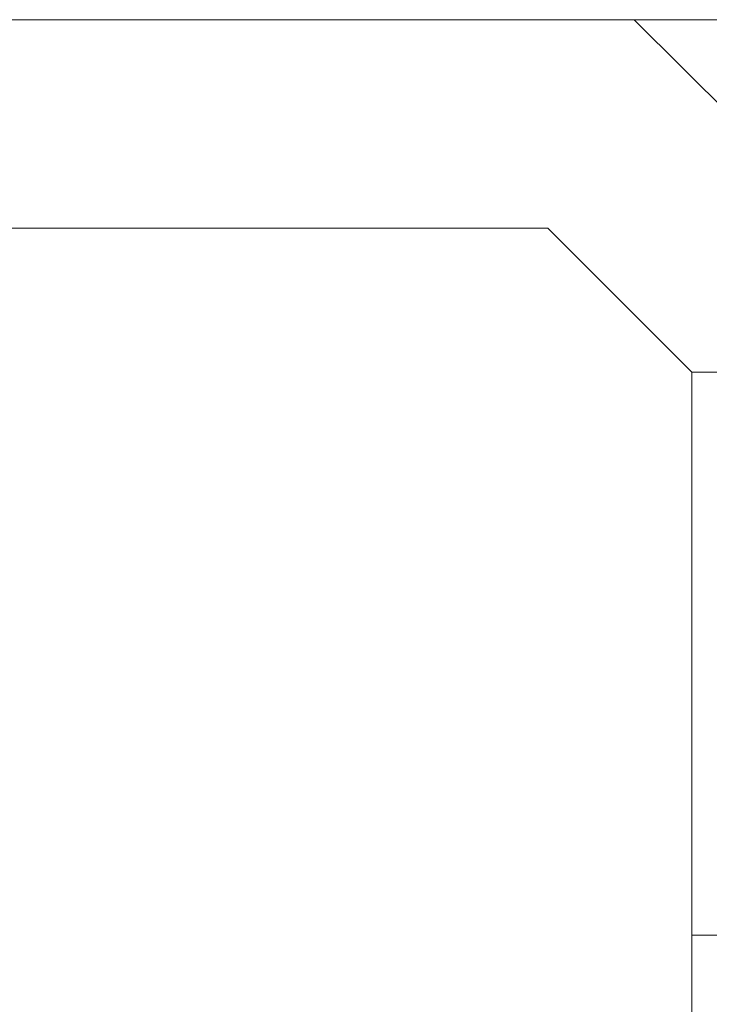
# Model space of a CAD drawing. Header units: feet. Extents: x 8 to 127, y 6 to 90.
# Tile 179 of 256: x 34.082 to 34.578, y 58.844 to 59.552. Entities that reach past the tile are written whole.
import ezdxf

# ---------------------------------------------------------------- set-up
doc = ezdxf.new("R2010")
doc.units = ezdxf.units.FT
doc.header["$MEASUREMENT"] = 0
doc.linetypes.add('HIDDENX2', pattern=[1.905, 1.27, -0.635])
for name, color, linetype in [('madeira', 35, 'Continuous'), ('MOBILIARIO', 250, 'Continuous'), ('Projeção', 252, 'HIDDENX2')]:
    doc.layers.add(name, color=color, linetype=linetype)

msp = doc.modelspace()

# ---------------------------------------------------------------- linework, layer by layer
at = {"layer": 'madeira', "lineweight": 5}
msp.add_line((35.76522, 59.55193), (33.41518, 59.55189), dxfattribs=at)
at = {"layer": 'MOBILIARIO', "lineweight": 5}
for p, q in [((34.52379, 59.55195), (33.60664, 59.55195)), ((34.71522, 59.36053), (34.52379, 59.55195)), ((33.66877, 59.40195), (34.46166, 59.40195)), ((34.46166, 59.40195), (34.56522, 59.2984)), ((34.56522, 59.2984), (34.71522, 59.2984)), ((34.71522, 58.8934), (34.56522, 58.8934)), ((34.56522, 58.8934), (34.56522, 58.5055))]:
    msp.add_line(p, q, dxfattribs=at)
at = {"layer": 'Projeção', "lineweight": 5}
msp.add_line((34.56522, 59.2984), (34.56522, 58.8934), dxfattribs=at)

doc.saveas('drawing.dxf')
